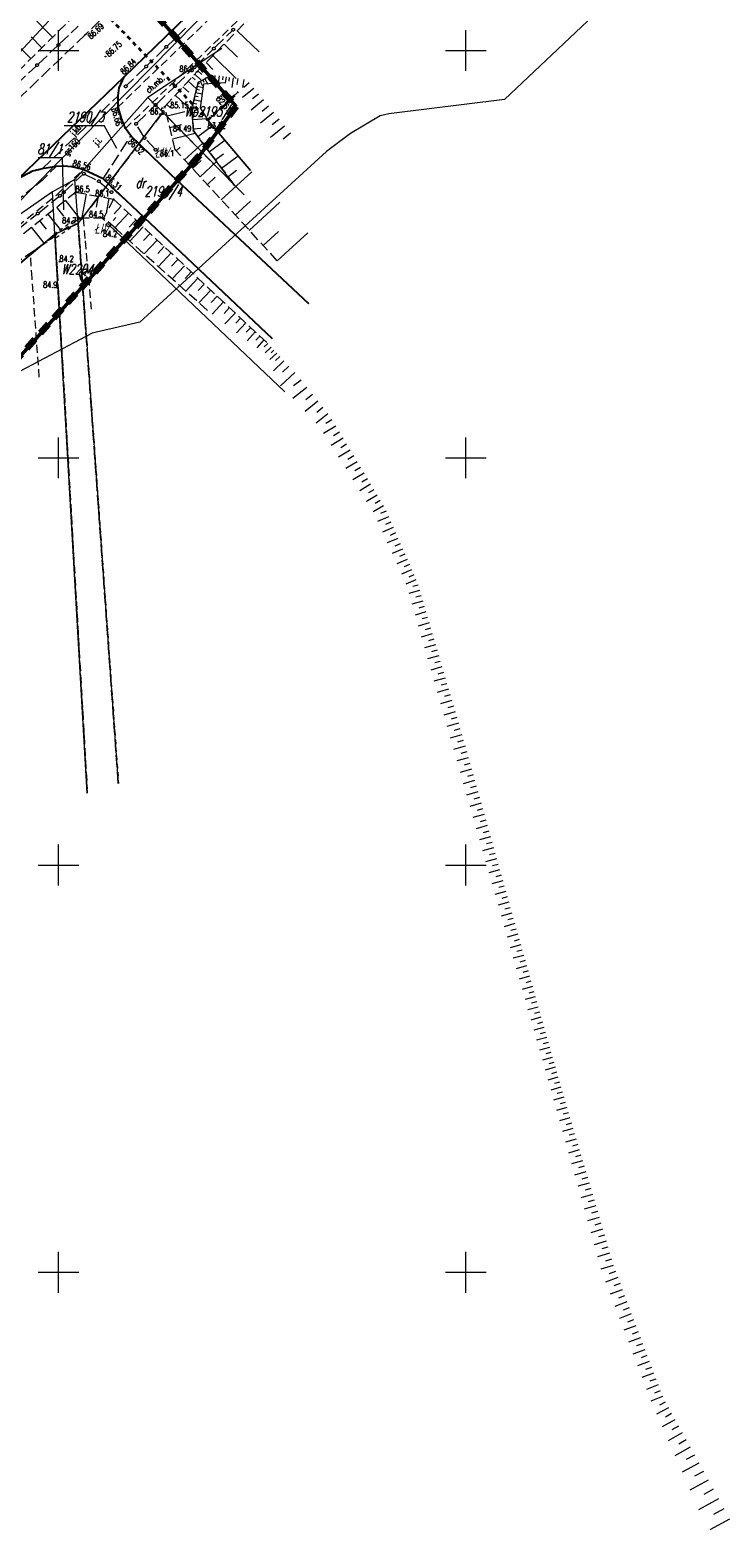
# Model space of a CAD drawing. Header units: metres. Extents: x 6593598 to 6594599, y 5883266 to 5884214.
# Tile 19 of 21: x 6594147 to 6594232, y 5883718 to 5883903. Entities that reach past the tile are written whole.
import ezdxf
from ezdxf.enums import TextEntityAlignment as Align

# ---------------------------------------------------------------- set-up
doc = ezdxf.new("R2010")
doc.units = ezdxf.units.M
doc.header["$MEASUREMENT"] = 0
for name, pattern in [('1', [0]), ('1_1', [0]), ('1_OTKC', [1.5, 1, -0.5]), ('1_OTKJ', [2, 1.5, -0.5]), ('1_OTKK', [0]), ('1_OTKZ_B', [1, 0.5, -0.5]), ('1_OTRK', [1.75, 1.25, -0.5]), ('1_OTRKG', [1.75, 1.25, -0.5]), ('1_OTRU', [0]), ('1_OTRUG', [0]), ('1_OTWM', [1, 0.5, -0.5]), ('1_OTWP', [0]), ('1_OTZI', [1.5, 1, -0.5]), ('1_OTZK', [1.5, 1, -0.5]), ('1_OTZT', [1.5, 1, -0.5]), ('3_SUEP_A', [0]), ('3_SUGP', [0]), ('3_SUKP', [0]), ('4', [2.5, 1.5, -1]), ('GDE', [0]), ('GUK', [2, 1.5, -0.5])]:
    doc.linetypes.add(name, pattern=pattern)
doc.layers.get('0').update_dxf_attribs({"color": 250, "linetype": 'CONTINUOUS', "lineweight": 100})
for name, color, linetype, lineweight in [('BLOKADA_L_0', 7, '4', 100), ('Dzialki', 7, 'GDE', 18), ('Kontury', 3, 'GUK', 18), ('Numery_dzialek', 7, 'CONTINUOUS', 13), ('Numery_konturow', 3, 'CONTINUOUS', 13), ('OTK_E_T_0', 7, 'CONTINUOUS', 0), ('OTK_E_T_1', 7, 'CONTINUOUS', 0), ('OTK_L_0', 7, '1_OTKJ', 18), ('OTK_L_1', 7, '1_OTKK', 25), ('OTK_L_11', 7, 'CONTINUOUS', 18), ('OTK_L_2', 7, '1_OTKC', 18), ('OTK_L_8', 7, 'CONTINUOUS', 35), ('OTR_L_0', 7, '1_OTRU', 18), ('OTR_L_1', 7, '1_OTRK', 18), ('OTR_T_0', 7, 'CONTINUOUS', 18), ('OTR_T_1', 7, 'CONTINUOUS', 18), ('OTW_L_3', 7, 'CONTINUOUS', 18), ('OTZ_L_1', 7, '1_OTZK', 18), ('OTZ_L_3', 7, '1_OTZT', 18), ('Podzial_sekcyjny_krzyze', 7, '1', 0), ('SUE_T_3', 7, 'CONTINUOUS', 18), ('SUEP_L_0', 1, '3_SUEP_A', 18), ('Zakres_eksportu', 7, 'CONTINUOUS', 50)]:
    doc.layers.add(name, color=color, linetype=linetype, lineweight=lineweight)
for name, color, linetype, lineweight, true_color in [('OTW_L_0', 7, '1_OTWP', 18, 0x59d9ff), ('OTZ_T_0', 7, 'CONTINUOUS', 18, 0x008000), ('SUGP_E_T_0', 7, 'CONTINUOUS', 0, 0xbfbf00), ('SUGP_L_0', 7, '3_SUGP', 18, 0xbfbf00), ('SUKP_L_0', 7, '3_SUKP', 18, 0x803300)]:
    doc.layers.add(name, color=color, linetype=linetype, lineweight=lineweight, true_color=true_color)
doc.styles.get("Standard").update_dxf_attribs({"font": 'Simplex.SHX', "width": 0.75})

# ---------------------------------------------------------------- blocks, each defined once
blk = doc.blocks.new('2_OTRN')
at = {"linetype": 'Continuous'}
blk.add_circle((0, 0), 0.045, dxfattribs=at)
blk = doc.blocks.new('2_OTRS')
at = {"linetype": 'Continuous'}
blk.add_circle((0, 0), 0.045, dxfattribs=at)
blk = doc.blocks.new('2_OTZL')
at = {"linetype": 'Continuous'}
blk.add_circle((0, 0), 0.045, dxfattribs=at)
for centre, start, end in [((-0.36, 0.12), 102.1445, 221.86), ((0, 0.38), 30.1401, 149.8599), ((0.36, 0.12), 318.14, 77.8555), ((-0.22, -0.3), 174.1482, 293.8542), ((0.22, -0.3), 246.1458, 5.8518)]:
    blk.add_arc(centre, 0.375, start, end, dxfattribs=at)
blk = doc.blocks.new('4_SUEO_W')
at = {"linetype": 'Continuous'}
for p, q in [((-0.53035, 0.53035), (-0.8839, 0.8839)), ((0.53035, 0.53035), (0.8839, 0.8839)), ((-0.53035, -0.53035), (-0.8839, -0.8839)), ((0.53035, -0.53035), (0.8839, -0.8839))]:
    blk.add_line(p, q, dxfattribs=at)
blk.add_circle((0, 0), 0.025, dxfattribs=at)
blk = doc.blocks.new('4_SUPP')
at = {"linetype": 'Continuous'}
blk.add_circle((0, 0), 0.25, dxfattribs=at)

msp = doc.modelspace()

# ---------------------------------------------------------------- linework, layer by layer
at = {"layer": 'BLOKADA_L_0', "linetype": '4'}
for p, q in [((6594138.99, 5883930.63), (6594171.81, 5883893.13)), ((6594171.81, 5883893.13), (6594167.12, 5883886.88)), ((6594167.12, 5883886.88), (6594073.37, 5883782.19))]:
    msp.add_line(p, q, dxfattribs=at)
at = {"layer": 'Dzialki'}
for p, q in [((6594127.02, 5883880.24), (6594150.95, 5883905.93)), ((6594170.06, 5883900.23), (6594160.98, 5883894.23)), ((6594160.98, 5883894.23), (6594152.01, 5883884.17)), ((6594162.81, 5883892.4), (6594160.98, 5883894.23)), ((6594152.4, 5883878.74), (6594162.81, 5883892.4)), ((6594172.78, 5883882.27), (6594162.81, 5883892.4)), ((6594152.01, 5883884.17), (6594149.25, 5883882.63)), ((6594152.4, 5883878.74), (6594152.01, 5883884.17)), ((6594149.25, 5883882.63), (6594129.11, 5883868.57)), ((6594149.55, 5883877.44), (6594149.25, 5883882.63)), ((6594149.55, 5883877.44), (6594152.4, 5883878.74)), ((6594152.4, 5883878.74), (6594157.34, 5883810.01)), ((6594130.75, 5883861.65), (6594149.55, 5883877.44)), ((6594153.51, 5883808.83), (6594149.55, 5883877.44))]:
    msp.add_line(p, q, dxfattribs=at)
at = {"layer": 'Kontury'}
for p, q in [((6594170.06, 5883900.23), (6594160.98, 5883894.23)), ((6594160.98, 5883894.23), (6594162.81, 5883892.4)), ((6594162.81, 5883892.4), (6594159.83, 5883888.49)), ((6594172.78, 5883882.27), (6594162.81, 5883892.4)), ((6594159.83, 5883888.49), (6594156.07, 5883883.56)), ((6594159.83, 5883888.49), (6594163.85, 5883884.72)), ((6594156.07, 5883883.56), (6594152.4, 5883878.74)), ((6594159, 5883880.9), (6594156.07, 5883883.56)), ((6594163.85, 5883884.72), (6594173.05, 5883876.09)), ((6594173.42, 5883867.3), (6594159, 5883880.9)), ((6594152.4, 5883878.74), (6594149.55, 5883877.44)), ((6594157.34, 5883810.01), (6594152.4, 5883878.74)), ((6594149.55, 5883877.44), (6594130.75, 5883861.65)), ((6594149.55, 5883877.44), (6594153.51, 5883808.83))]:
    msp.add_line(p, q, dxfattribs=at)
at = {"layer": 'Numery_dzialek', "linetype": 'Continuous'}
for p, q in [((6594150.71, 5883890.79), (6594155.6, 5883890.79)), ((6594157.17, 5883887.96), (6594155.6, 5883890.79)), ((6594147.49, 5883886.86), (6594150.48, 5883886.86)), ((6594150.65, 5883880.44), (6594150.48, 5883886.86))]:
    msp.add_line(p, q, dxfattribs=at)
at = {"layer": 'OTK_L_0', "linetype": '1_OTKJ'}
for p, q in [((6594178.17, 5883925.91), (6594153.32, 5883901.96)), ((6594158.05, 5883896.77), (6594182.72, 5883920.61)), ((6594153.32, 5883901.96), (6594132.83, 5883882.3)), ((6594145.07, 5883884.24), (6594158.05, 5883896.77)), ((6594157.46, 5883895.41), (6594158.05, 5883896.77)), ((6594148, 5883885.45), (6594157.32, 5883894.44)), ((6594157.32, 5883894.44), (6594157.46, 5883895.41)), ((6594157.33, 5883893.07), (6594157.32, 5883894.44)), ((6594157.72, 5883891.66), (6594157.33, 5883893.07)), ((6594158.21, 5883890.42), (6594157.72, 5883891.66)), ((6594155.49, 5883884.25), (6594158.89, 5883889.51)), ((6594158.89, 5883889.51), (6594158.21, 5883890.42)), ((6594163.85, 5883884.72), (6594158.89, 5883889.51)), ((6594145.07, 5883884.24), (6594146.8, 5883885.16)), ((6594146.8, 5883885.16), (6594148, 5883885.45)), ((6594148, 5883885.45), (6594149.7, 5883885.75)), ((6594149.7, 5883885.75), (6594150.64, 5883885.8)), ((6594150.64, 5883885.8), (6594151.63, 5883885.72)), ((6594151.63, 5883885.72), (6594153.04, 5883885.39)), ((6594153.04, 5883885.39), (6594155.49, 5883884.25)), ((6594155.49, 5883884.25), (6594159, 5883880.9)), ((6594180.73, 5883868.88), (6594163.85, 5883884.72)), ((6594159, 5883880.9), (6594176.22, 5883864.65))]:
    msp.add_line(p, q, dxfattribs=at)
at = {"layer": 'OTK_L_1', "linetype": '1_OTKK'}
for p, q in [((6594158.05, 5883896.77), (6594182.72, 5883920.61)), ((6594145.07, 5883884.24), (6594158.05, 5883896.77)), ((6594157.46, 5883895.41), (6594158.05, 5883896.77)), ((6594157.32, 5883894.44), (6594157.46, 5883895.41)), ((6594157.33, 5883893.07), (6594157.32, 5883894.44)), ((6594157.72, 5883891.66), (6594157.33, 5883893.07)), ((6594158.21, 5883890.42), (6594157.72, 5883891.66)), ((6594158.89, 5883889.51), (6594158.21, 5883890.42)), ((6594163.85, 5883884.72), (6594158.89, 5883889.51)), ((6594146.8, 5883885.16), (6594145.07, 5883884.24)), ((6594148, 5883885.45), (6594146.8, 5883885.16)), ((6594149.7, 5883885.75), (6594148, 5883885.45)), ((6594150.64, 5883885.8), (6594149.7, 5883885.75)), ((6594151.63, 5883885.72), (6594150.64, 5883885.8)), ((6594153.04, 5883885.39), (6594151.63, 5883885.72)), ((6594155.49, 5883884.25), (6594153.04, 5883885.39)), ((6594155.49, 5883884.25), (6594159, 5883880.9)), ((6594180.73, 5883868.88), (6594163.85, 5883884.72)), ((6594159, 5883880.9), (6594176.22, 5883864.65))]:
    msp.add_line(p, q, dxfattribs=at)
at = {"layer": 'OTK_L_11', "linetype": '1_OTKJ'}
for p, q in [((6594150.12, 5883900.79), (6594152.41, 5883902.96)), ((6594165.58, 5883902.71), (6594163.35, 5883900.54)), ((6594169.18, 5883900.34), (6594171.34, 5883902.43)), ((6594147.5, 5883898.32), (6594149.87, 5883900.55)), ((6594163.11, 5883900.31), (6594160.88, 5883898.14)), ((6594166.8, 5883898.03), (6594168.95, 5883900.12)), ((6594144.88, 5883895.84), (6594147.24, 5883898.08)), ((6594160.64, 5883897.91), (6594158.38, 5883895.72)), ((6594164.41, 5883895.72), (6594166.57, 5883897.81)), ((6594162.03, 5883893.41), (6594164.18, 5883895.5)), ((6594159.64, 5883891.1), (6594161.8, 5883893.18)), ((6594160.5, 5883889.33), (6594159.57, 5883890.89)), ((6594161.85, 5883887.87), (6594160.62, 5883889.18)), ((6594150.67, 5883882.61), (6594152.98, 5883884.75)), ((6594153.2, 5883884.82), (6594154.86, 5883883.99)), ((6594155.03, 5883883.88), (6594156.41, 5883882.68)), ((6594147.58, 5883880.08), (6594150.04, 5883882.05)), ((6594150.3, 5883882.28), (6594150.63, 5883882.58)), ((6594145, 5883878.03), (6594147.33, 5883879.88))]:
    msp.add_line(p, q, dxfattribs=at)
for centre in [(6594171.45, 5883902.54), (6594149.99, 5883900.67), (6594163.23, 5883900.43), (6594169.07, 5883900.23), (6594147.37, 5883898.2), (6594160.76, 5883898.03), (6594166.68, 5883897.92), (6594158.25, 5883895.59), (6594164.3, 5883895.61), (6594161.91, 5883893.3), (6594159.52, 5883890.98), (6594159.52, 5883890.98), (6594160.55, 5883889.25), (6594160.55, 5883889.25), (6594161.92, 5883887.8), (6594153.11, 5883884.87), (6594153.11, 5883884.87), (6594154.96, 5883883.94), (6594154.96, 5883883.94), (6594150.18, 5883882.16), (6594150.18, 5883882.16), (6594150.65, 5883882.59), (6594156.49, 5883882.61), (6594147.45, 5883879.98)]:
    msp.add_circle(centre, 0.17, dxfattribs=at)
at = {"layer": 'OTK_L_2', "linetype": '1_OTKC'}
for p, q in [((6594171.97, 5883907.19), (6594157.33, 5883893.07)), ((6594158.21, 5883890.42), (6594173.76, 5883905.35)), ((6594157.33, 5883893.07), (6594157.72, 5883891.66)), ((6594157.72, 5883891.66), (6594158.21, 5883890.42)), ((6594149.7, 5883885.75), (6594148, 5883884.03)), ((6594150.64, 5883885.8), (6594149.7, 5883885.75)), ((6594149.74, 5883882.22), (6594153.04, 5883885.39)), ((6594151.63, 5883885.72), (6594150.64, 5883885.8)), ((6594153.04, 5883885.39), (6594151.63, 5883885.72)), ((6594148, 5883884.03), (6594139.64, 5883877.33)), ((6594141.46, 5883875.63), (6594149.74, 5883882.22))]:
    msp.add_line(p, q, dxfattribs=at)
at = {"layer": 'OTK_L_8', "linetype": '1_OTKZ_B'}
for p, q in [((6594150.8, 5883909.66), (6594168.34, 5883891.45)), ((6594168.34, 5883891.45), (6594172.07, 5883894.93))]:
    msp.add_line(p, q, dxfattribs=at)
at = {"layer": 'OTR_L_0', "linetype": '1_OTRUG'}
for p, q in [((6594167.13, 5883896.08), (6594168.8, 5883896.98)), ((6594166.36, 5883892.88), (6594167.13, 5883896.08)), ((6594166.58, 5883890.12), (6594166.36, 5883892.88)), ((6594171.6, 5883883.43), (6594166.58, 5883890.12))]:
    msp.add_line(p, q, dxfattribs=at)
at = {"layer": 'OTR_L_0', "linetype": '1_1'}
for p, q in [((6594167.37, 5883896.21), (6594167.67, 5883895.66)), ((6594167.7, 5883896.39), (6594167.84, 5883896.12)), ((6594167.97, 5883896.53), (6594168.32, 5883895.87)), ((6594168.3, 5883896.71), (6594168.52, 5883896.3)), ((6594168.7, 5883896.93), (6594168.86, 5883896.63)), ((6594169.2, 5883896.92), (6594169.13, 5883896.42)), ((6594169.71, 5883896.86), (6594169.58, 5883895.95)), ((6594170.16, 5883896.79), (6594170.11, 5883896.39)), ((6594170.57, 5883896.74), (6594170.47, 5883895.98)), ((6594170.95, 5883896.69), (6594170.89, 5883896.22)), ((6594171.42, 5883896.62), (6594171.26, 5883895.46)), ((6594172, 5883896.54), (6594171.91, 5883895.82)), ((6594172.73, 5883896.44), (6594172.59, 5883895.44)), ((6594166.73, 5883894.43), (6594167.15, 5883894.33)), ((6594166.83, 5883894.84), (6594167.63, 5883894.65)), ((6594166.93, 5883895.24), (6594167.31, 5883895.15)), ((6594167.02, 5883895.63), (6594167.75, 5883895.45)), ((6594167.11, 5883895.99), (6594167.31, 5883895.94)), ((6594173.98, 5883895.34), (6594172.58, 5883894.2)), ((6594173.42, 5883896.02), (6594172.74, 5883895.46)), ((6594174.55, 5883894.64), (6594173.83, 5883894.05)), ((6594166.39, 5883893.01), (6594167.19, 5883892.81)), ((6594166.52, 5883893.54), (6594166.97, 5883893.43)), ((6594166.63, 5883893.99), (6594167.5, 5883893.78)), ((6594175.15, 5883893.92), (6594173.64, 5883892.68)), ((6594175.76, 5883893.16), (6594174.98, 5883892.52)), ((6594166.4, 5883892.38), (6594167.03, 5883892.43)), ((6594166.47, 5883891.51), (6594168.21, 5883891.65)), ((6594167.1, 5883889.43), (6594168.9, 5883890.79)), ((6594176.4, 5883892.38), (6594174.78, 5883891.05)), ((6594177.76, 5883890.72), (6594176.01, 5883889.29)), ((6594177.07, 5883891.57), (6594176.22, 5883890.87)), ((6594166.56, 5883890.39), (6594167.48, 5883890.46)), ((6594167.79, 5883888.5), (6594168.72, 5883889.2)), ((6594168.51, 5883887.55), (6594170.43, 5883888.98)), ((6594178.48, 5883889.84), (6594177.57, 5883889.1)), ((6594169.25, 5883886.56), (6594170.24, 5883887.3)), ((6594170.01, 5883885.55), (6594172.04, 5883887.07)), ((6594170.8, 5883884.5), (6594171.84, 5883885.28))]:
    msp.add_line(p, q, dxfattribs=at)
at = {"layer": 'OTR_L_0', "linetype": '1_OTRU'}
for p, q in [((6594167.81, 5883895.84), (6594167.37, 5883892.93)), ((6594170.43, 5883896), (6594167.81, 5883895.84)), ((6594167.37, 5883892.93), (6594168.34, 5883891.45)), ((6594168.34, 5883891.45), (6594173.58, 5883885.25))]:
    msp.add_line(p, q, dxfattribs=at)
at = {"layer": 'OTR_L_0', "linetype": '1_1'}
msp.add_point((6594171.6, 5883883.43), dxfattribs=at)
at = {"layer": 'OTR_L_1', "linetype": '1_OTRKG'}
for p, q in [((6594131.33, 5883883.84), (6594151.83, 5883904.16)), ((6594166.99, 5883897.36), (6594174.13, 5883904.65)), ((6594163.05, 5883893.12), (6594166.99, 5883897.36)), ((6594164.34, 5883887.81), (6594163.05, 5883893.12)), ((6594176.85, 5883874.17), (6594164.34, 5883887.81)), ((6594141.6, 5883874.27), (6594152.08, 5883882.6)), ((6594152.08, 5883882.6), (6594156.76, 5883881.74)), ((6594156.76, 5883881.74), (6594175.64, 5883864.06))]:
    msp.add_line(p, q, dxfattribs=at)
at = {"layer": 'OTR_L_1', "linetype": '1_1'}
for p, q in [((6594149.28, 5883901.63), (6594146.65, 5883904.29)), ((6594171.95, 5883902.42), (6594174.62, 5883899.81)), ((6594146.61, 5883898.99), (6594143.94, 5883901.69)), ((6594147.95, 5883900.32), (6594146.63, 5883901.66)), ((6594170.34, 5883900.78), (6594171.98, 5883899.16)), ((6594168.11, 5883898.51), (6594168.96, 5883897.67)), ((6594168.94, 5883899.36), (6594171.79, 5883896.57)), ((6594165.93, 5883896.22), (6594166.94, 5883895.28)), ((6594166.4, 5883896.72), (6594166.76, 5883896.39)), ((6594166.74, 5883897.09), (6594167.57, 5883896.31)), ((6594167.12, 5883897.5), (6594167.59, 5883897.04)), ((6594167.58, 5883897.97), (6594168.66, 5883896.91)), ((6594164.32, 5883894.49), (6594166.38, 5883892.57)), ((6594165.28, 5883895.52), (6594165.98, 5883894.87)), ((6594163.28, 5883893.37), (6594163.74, 5883892.94)), ((6594163.33, 5883891.96), (6594165.49, 5883892.48)), ((6594163.67, 5883890.55), (6594165.08, 5883890.89)), ((6594164.01, 5883889.16), (6594166.79, 5883889.84)), ((6594164.45, 5883887.69), (6594164.93, 5883888.12)), ((6594165.48, 5883886.57), (6594167.71, 5883888.62)), ((6594166.45, 5883885.51), (6594167.51, 5883886.48)), ((6594167.38, 5883884.5), (6594169.41, 5883886.35)), ((6594168.27, 5883883.53), (6594169.23, 5883884.42)), ((6594169.98, 5883881.66), (6594173.73, 5883885.09)), ((6594150.82, 5883881.6), (6594152.59, 5883879.37)), ((6594151.94, 5883882.49), (6594152.19, 5883882.17)), ((6594153.38, 5883882.36), (6594152.85, 5883879.51)), ((6594154.85, 5883882.09), (6594154.61, 5883880.75)), ((6594156.19, 5883881.84), (6594155.86, 5883880.04)), ((6594171.7, 5883879.79), (6594173.57, 5883881.5)), ((6594148.68, 5883879.9), (6594150.36, 5883877.79)), ((6594149.74, 5883880.74), (6594150.6, 5883879.65)), ((6594157.69, 5883880.87), (6594156.83, 5883879.95)), ((6594158.61, 5883880.01), (6594156.93, 5883878.22)), ((6594173.42, 5883877.91), (6594177.16, 5883881.35)), ((6594146.66, 5883878.29), (6594148.24, 5883876.3)), ((6594147.66, 5883879.08), (6594148.47, 5883878.06)), ((6594159.5, 5883879.17), (6594158.67, 5883878.29)), ((6594160.38, 5883878.35), (6594158.75, 5883876.6)), ((6594161.26, 5883877.53), (6594160.45, 5883876.66)), ((6594162.12, 5883876.72), (6594160.52, 5883875.01)), ((6594175.13, 5883876.04), (6594177, 5883877.76)), ((6594176.85, 5883874.17), (6594180.59, 5883877.6)), ((6594162.98, 5883875.92), (6594162.19, 5883875.07)), ((6594163.82, 5883875.13), (6594162.26, 5883873.46)), ((6594164.66, 5883874.35), (6594163.88, 5883873.52)), ((6594165.48, 5883873.57), (6594163.95, 5883871.94)), ((6594166.3, 5883872.81), (6594165.54, 5883872)), ((6594167.1, 5883872.05), (6594165.61, 5883870.46)), ((6594167.9, 5883871.31), (6594167.16, 5883870.52)), ((6594168.69, 5883870.57), (6594167.23, 5883869.01)), ((6594169.47, 5883869.84), (6594168.75, 5883869.07)), ((6594170.24, 5883869.12), (6594168.85, 5883867.63)), ((6594170.98, 5883868.42), (6594170.32, 5883867.72)), ((6594171.69, 5883867.76), (6594170.43, 5883866.43)), ((6594172.35, 5883867.14), (6594171.76, 5883866.5)), ((6594172.99, 5883866.54), (6594171.86, 5883865.34)), ((6594173.59, 5883865.98), (6594173.05, 5883865.41)), ((6594174.16, 5883865.44), (6594173.14, 5883864.36)), ((6594174.71, 5883864.93), (6594174.22, 5883864.42)), ((6594175.22, 5883864.45), (6594174.33, 5883863.5)), ((6594175.69, 5883864), (6594175.26, 5883863.6)), ((6594176.1, 5883863.57), (6594175.35, 5883862.87)), ((6594176.45, 5883863.19), (6594176.1, 5883862.86)), ((6594176.78, 5883862.84), (6594175.92, 5883862.04)), ((6594177.67, 5883861.88), (6594176.38, 5883860.68)), ((6594177.18, 5883862.41), (6594176.65, 5883861.92)), ((6594178.27, 5883861.24), (6594177.48, 5883860.5)), ((6594179.01, 5883860.44), (6594177.26, 5883858.82)), ((6594179.77, 5883859.53), (6594178.86, 5883858.81)), ((6594180.49, 5883858.62), (6594178.76, 5883857.25)), ((6594181.18, 5883857.76), (6594180.35, 5883857.1)), ((6594181.83, 5883856.94), (6594180.26, 5883855.68)), ((6594182.46, 5883856.15), (6594181.71, 5883855.55)), ((6594183.06, 5883855.4), (6594181.62, 5883854.26)), ((6594184.03, 5883853.89), (6594182.52, 5883852.98)), ((6594183.57, 5883854.65), (6594182.81, 5883854.19)), ((6594184.93, 5883852.39), (6594183.46, 5883851.51)), ((6594184.48, 5883853.13), (6594183.74, 5883852.69)), ((6594185.8, 5883850.93), (6594184.37, 5883850.07)), ((6594185.37, 5883851.65), (6594184.64, 5883851.22)), ((6594186.23, 5883850.21), (6594185.52, 5883849.78)), ((6594186.66, 5883849.5), (6594185.26, 5883848.66)), ((6594187.08, 5883848.8), (6594186.39, 5883848.38)), ((6594187.5, 5883848.1), (6594186.13, 5883847.28)), ((6594188.31, 5883846.74), (6594186.97, 5883845.94)), ((6594187.91, 5883847.42), (6594187.23, 5883847.01)), ((6594189.11, 5883845.41), (6594187.8, 5883844.63)), ((6594188.71, 5883846.07), (6594188.05, 5883845.68)), ((6594189.5, 5883844.76), (6594188.86, 5883844.37)), ((6594189.89, 5883844.11), (6594188.61, 5883843.35)), ((6594190.21, 5883843.44), (6594189.53, 5883843.15)), ((6594190.51, 5883842.76), (6594189.16, 5883842.18)), ((6594191.09, 5883841.42), (6594189.76, 5883840.84)), ((6594190.8, 5883842.09), (6594190.13, 5883841.8)), ((6594191.67, 5883840.1), (6594190.36, 5883839.53)), ((6594191.38, 5883840.76), (6594190.72, 5883840.47)), ((6594191.95, 5883839.44), (6594191.3, 5883839.16)), ((6594192.23, 5883838.79), (6594190.94, 5883838.23)), ((6594192.79, 5883837.51), (6594191.52, 5883836.96)), ((6594192.51, 5883838.15), (6594191.87, 5883837.87)), ((6594193.34, 5883836.24), (6594192.09, 5883835.7)), ((6594193.07, 5883836.87), (6594192.44, 5883836.6)), ((6594193.61, 5883835.62), (6594192.99, 5883835.35)), ((6594193.88, 5883835), (6594192.65, 5883834.46)), ((6594194.33, 5883833.71), (6594193.01, 5883833.33)), ((6594194.13, 5883834.37), (6594193.48, 5883834.18)), ((6594194.71, 5883832.39), (6594193.38, 5883832.01)), ((6594194.52, 5883833.05), (6594193.86, 5883832.86)), ((6594195.1, 5883831.06), (6594193.76, 5883830.68)), ((6594194.9, 5883831.73), (6594194.24, 5883831.53)), ((6594195.29, 5883830.4), (6594194.62, 5883830.2)), ((6594195.49, 5883829.73), (6594194.15, 5883829.34)), ((6594195.88, 5883828.39), (6594194.53, 5883827.99)), ((6594195.68, 5883829.06), (6594195.01, 5883828.86)), ((6594196.27, 5883827.04), (6594194.92, 5883826.64)), ((6594196.07, 5883827.71), (6594195.4, 5883827.52)), ((6594196.47, 5883826.36), (6594195.79, 5883826.16)), ((6594196.67, 5883825.68), (6594195.31, 5883825.29)), ((6594196.86, 5883825), (6594196.18, 5883824.8)), ((6594197.06, 5883824.32), (6594195.7, 5883823.92)), ((6594197.46, 5883822.95), (6594196.09, 5883822.55)), ((6594197.26, 5883823.64), (6594196.58, 5883823.44)), ((6594197.86, 5883821.57), (6594196.48, 5883821.17)), ((6594197.66, 5883822.26), (6594196.97, 5883822.06)), ((6594198.07, 5883820.88), (6594197.37, 5883820.68)), ((6594198.27, 5883820.19), (6594196.88, 5883819.79)), ((6594198.47, 5883819.5), (6594197.77, 5883819.29)), ((6594198.67, 5883818.8), (6594197.28, 5883818.39)), ((6594199.08, 5883817.4), (6594197.68, 5883816.99)), ((6594198.88, 5883818.1), (6594198.18, 5883817.9)), ((6594199.49, 5883816), (6594198.08, 5883815.59)), ((6594199.28, 5883816.7), (6594198.58, 5883816.5)), ((6594199.69, 5883815.29), (6594198.99, 5883815.09)), ((6594199.9, 5883814.59), (6594198.48, 5883814.19)), ((6594200.1, 5883813.88), (6594199.39, 5883813.68)), ((6594200.29, 5883813.17), (6594198.88, 5883812.77)), ((6594200.69, 5883811.76), (6594199.29, 5883811.37)), ((6594200.49, 5883812.46), (6594199.79, 5883812.27)), ((6594201.08, 5883810.36), (6594199.69, 5883809.97)), ((6594200.89, 5883811.06), (6594200.19, 5883810.86)), ((6594201.28, 5883809.66), (6594200.58, 5883809.47)), ((6594201.47, 5883808.97), (6594200.08, 5883808.58)), ((6594201.67, 5883808.27), (6594200.97, 5883808.08)), ((6594201.86, 5883807.58), (6594200.48, 5883807.19)), ((6594202.25, 5883806.2), (6594200.87, 5883805.82)), ((6594202.05, 5883806.89), (6594201.37, 5883806.7)), ((6594202.63, 5883804.83), (6594201.27, 5883804.44)), ((6594202.44, 5883805.51), (6594201.76, 5883805.32)), ((6594202.82, 5883804.14), (6594202.14, 5883803.95)), ((6594203.02, 5883803.46), (6594201.66, 5883803.08)), ((6594203.21, 5883802.78), (6594202.53, 5883802.59)), ((6594203.4, 5883802.11), (6594202.04, 5883801.73)), ((6594203.77, 5883800.75), (6594202.43, 5883800.38)), ((6594203.59, 5883801.43), (6594202.91, 5883801.24)), ((6594204.15, 5883799.41), (6594202.81, 5883799.04)), ((6594203.96, 5883800.08), (6594203.29, 5883799.89)), ((6594204.34, 5883798.74), (6594203.67, 5883798.55)), ((6594204.53, 5883798.07), (6594203.19, 5883797.7)), ((6594204.71, 5883797.41), (6594204.05, 5883797.22)), ((6594204.9, 5883796.74), (6594203.57, 5883796.37)), ((6594205.27, 5883795.42), (6594203.95, 5883795.05)), ((6594205.08, 5883796.08), (6594204.42, 5883795.9)), ((6594205.64, 5883794.1), (6594204.33, 5883793.74)), ((6594205.45, 5883794.76), (6594204.8, 5883794.58)), ((6594205.82, 5883793.45), (6594205.17, 5883793.27)), ((6594206.01, 5883792.8), (6594204.7, 5883792.43)), ((6594206.37, 5883791.49), (6594205.07, 5883791.13)), ((6594206.19, 5883792.14), (6594205.54, 5883791.96)), ((6594206.73, 5883790.2), (6594205.44, 5883789.84)), ((6594206.55, 5883790.84), (6594205.91, 5883790.66)), ((6594206.91, 5883789.55), (6594206.27, 5883789.37)), ((6594207.1, 5883788.91), (6594205.81, 5883788.55)), ((6594207.45, 5883787.63), (6594206.18, 5883787.27)), ((6594207.28, 5883788.27), (6594206.63, 5883788.09)), ((6594207.81, 5883786.35), (6594206.54, 5883785.99)), ((6594207.63, 5883786.99), (6594207, 5883786.81)), ((6594207.99, 5883785.72), (6594207.36, 5883785.54)), ((6594208.17, 5883785.08), (6594206.9, 5883784.73)), ((6594208.35, 5883784.45), (6594207.71, 5883784.27)), ((6594208.52, 5883783.82), (6594207.26, 5883783.47)), ((6594208.87, 5883782.56), (6594207.62, 5883782.21)), ((6594208.7, 5883783.19), (6594208.07, 5883783.02)), ((6594209.22, 5883781.31), (6594207.98, 5883780.97)), ((6594209.05, 5883781.94), (6594208.43, 5883781.76)), ((6594209.4, 5883780.69), (6594208.78, 5883780.52)), ((6594209.57, 5883780.07), (6594208.33, 5883779.73)), ((6594209.92, 5883778.84), (6594208.69, 5883778.49)), ((6594209.75, 5883779.45), (6594209.13, 5883779.28)), ((6594210.26, 5883777.61), (6594209.04, 5883777.26)), ((6594210.09, 5883778.22), (6594209.48, 5883778.05)), ((6594210.44, 5883776.99), (6594209.82, 5883776.82)), ((6594210.61, 5883776.38), (6594209.39, 5883776.04)), ((6594210.95, 5883775.17), (6594209.74, 5883774.83)), ((6594210.78, 5883775.77), (6594210.17, 5883775.6)), ((6594211.3, 5883773.95), (6594210.08, 5883773.6)), ((6594211.12, 5883774.56), (6594210.52, 5883774.38)), ((6594211.48, 5883773.34), (6594210.87, 5883773.16)), ((6594211.66, 5883772.73), (6594210.43, 5883772.36)), ((6594212.03, 5883771.49), (6594210.77, 5883771.12)), ((6594211.85, 5883772.11), (6594211.22, 5883771.93)), ((6594212.4, 5883770.23), (6594211.13, 5883769.86)), ((6594212.21, 5883770.86), (6594211.58, 5883770.67)), ((6594212.58, 5883769.59), (6594211.95, 5883769.41)), ((6594212.77, 5883768.95), (6594211.49, 5883768.58)), ((6594213.15, 5883767.66), (6594211.85, 5883767.28)), ((6594212.96, 5883768.31), (6594212.31, 5883768.12)), ((6594213.53, 5883766.36), (6594212.22, 5883765.97)), ((6594213.34, 5883767.01), (6594212.69, 5883766.82)), ((6594213.73, 5883765.7), (6594213.07, 5883765.5)), ((6594213.92, 5883765.04), (6594212.59, 5883764.64)), ((6594214.32, 5883763.7), (6594212.96, 5883763.3)), ((6594214.12, 5883764.37), (6594213.45, 5883764.17)), ((6594214.72, 5883762.34), (6594213.35, 5883761.94)), ((6594214.52, 5883763.02), (6594213.84, 5883762.82)), ((6594215.12, 5883760.96), (6594213.73, 5883760.56)), ((6594214.92, 5883761.65), (6594214.23, 5883761.45)), ((6594215.32, 5883760.27), (6594214.63, 5883760.07)), ((6594215.53, 5883759.57), (6594214.12, 5883759.16)), ((6594215.94, 5883758.16), (6594214.52, 5883757.75)), ((6594215.74, 5883758.87), (6594215.03, 5883758.66)), ((6594216.36, 5883756.74), (6594214.92, 5883756.31)), ((6594216.15, 5883757.45), (6594215.44, 5883757.24)), ((6594216.79, 5883755.29), (6594215.33, 5883754.86)), ((6594216.57, 5883756.02), (6594215.85, 5883755.8)), ((6594217, 5883754.56), (6594216.27, 5883754.35)), ((6594217.22, 5883753.83), (6594215.74, 5883753.39)), ((6594217.43, 5883753.09), (6594216.69, 5883752.87)), ((6594217.65, 5883752.35), (6594216.16, 5883751.91)), ((6594218.09, 5883750.85), (6594216.58, 5883750.4)), ((6594217.87, 5883751.6), (6594217.12, 5883751.38)), ((6594218.64, 5883749.35), (6594217.15, 5883748.79)), ((6594218.36, 5883750.1), (6594217.61, 5883749.82)), ((6594219.2, 5883747.86), (6594217.71, 5883747.3)), ((6594218.92, 5883748.61), (6594218.18, 5883748.33)), ((6594219.48, 5883747.12), (6594218.74, 5883746.84)), ((6594219.76, 5883746.38), (6594218.28, 5883745.82)), ((6594220.04, 5883745.64), (6594219.3, 5883745.36)), ((6594220.31, 5883744.9), (6594218.84, 5883744.34)), ((6594220.87, 5883743.43), (6594219.4, 5883742.88)), ((6594220.59, 5883744.16), (6594219.85, 5883743.89)), ((6594221.42, 5883741.96), (6594219.96, 5883741.41)), ((6594221.14, 5883742.69), (6594220.41, 5883742.42)), ((6594221.96, 5883740.5), (6594220.51, 5883739.96)), ((6594221.69, 5883741.23), (6594220.96, 5883740.96)), ((6594222.23, 5883739.78), (6594221.51, 5883739.5)), ((6594222.51, 5883739.05), (6594221.06, 5883738.51)), ((6594222.78, 5883738.33), (6594222.06, 5883738.06)), ((6594223.05, 5883737.61), (6594221.61, 5883737.07)), ((6594223.59, 5883736.17), (6594222.16, 5883735.63)), ((6594223.32, 5883736.89), (6594222.6, 5883736.62)), ((6594224.13, 5883734.74), (6594222.7, 5883734.2)), ((6594223.86, 5883735.45), (6594223.14, 5883735.18)), ((6594224.86, 5883733.37), (6594223.41, 5883732.57)), ((6594224.48, 5883734.06), (6594223.78, 5883733.68)), ((6594225.25, 5883732.65), (6594224.5, 5883732.23)), ((6594225.67, 5883731.89), (6594224.09, 5883731.02)), ((6594226.11, 5883731.1), (6594225.28, 5883730.65)), ((6594226.56, 5883730.28), (6594224.84, 5883729.33)), ((6594227.03, 5883729.42), (6594226.13, 5883728.92)), ((6594227.53, 5883728.52), (6594225.65, 5883727.48)), ((6594228.05, 5883727.57), (6594227.06, 5883727.03)), ((6594228.59, 5883726.59), (6594226.53, 5883725.46)), ((6594229.15, 5883725.56), (6594228.08, 5883724.97)), ((6594229.74, 5883724.49), (6594227.5, 5883723.26)), ((6594230.36, 5883723.37), (6594229.19, 5883722.73)), ((6594231.01, 5883722.2), (6594228.56, 5883720.85)), ((6594232.38, 5883719.7), (6594229.96, 5883718.37)), ((6594231.68, 5883720.98), (6594230.4, 5883720.27))]:
    msp.add_line(p, q, dxfattribs=at)
at = {"layer": 'OTR_L_1', "linetype": '1_OTRK'}
for p, q in [((6594168.8, 5883896.98), (6594167.13, 5883896.08)), ((6594167.13, 5883896.08), (6594166.36, 5883892.88)), ((6594166.36, 5883892.88), (6594166.58, 5883890.12)), ((6594166.58, 5883890.12), (6594171.6, 5883883.43)), ((6594156.76, 5883881.74), (6594155.53, 5883879.41)), ((6594152.64, 5883879.4), (6594142.75, 5883872.42)), ((6594155.53, 5883879.41), (6594152.64, 5883879.4)), ((6594157.03, 5883878.13), (6594155.53, 5883879.41)), ((6594168.27, 5883868.08), (6594157.03, 5883878.13))]:
    msp.add_line(p, q, dxfattribs=at)
at = {"layer": 'OTR_L_1', "linetype": '1_1'}
msp.add_point((6594156.76, 5883881.74), dxfattribs=at)
at = {"layer": 'OTW_L_0', "linetype": '1_OTWP'}
for p, q in [((6594168.34, 5883891.45), (6594172.07, 5883894.93)), ((6594173.58, 5883885.25), (6594168.34, 5883891.45))]:
    msp.add_line(p, q, dxfattribs=at)
at = {"layer": 'OTW_L_3', "linetype": '1_OTWP'}
for p, q in [((6594150.14, 5883877.94), (6594150.49, 5883878.19)), ((6594150.43, 5883877.54), (6594150.78, 5883877.78)), ((6594150.85, 5883878.44), (6594151.2, 5883878.69)), ((6594151.13, 5883878.03), (6594151.48, 5883878.28)), ((6594151.55, 5883878.93), (6594151.9, 5883879.18)), ((6594151.83, 5883878.53), (6594152.19, 5883878.77)), ((6594149.44, 5883877.45), (6594149.79, 5883877.7)), ((6594149.73, 5883877.04), (6594150.08, 5883877.29))]:
    msp.add_line(p, q, dxfattribs=at)
at = {"layer": 'OTW_L_3', "linetype": '1_OTWM'}
for p, q in [((6594152.39, 5883879.22), (6594157.37, 5883810)), ((6594153.55, 5883808.81), (6594149.59, 5883877.25))]:
    msp.add_line(p, q, dxfattribs=at)
at = {"layer": 'OTZ_L_1', "linetype": '1_OTZK'}
for p, q in [((6594152.39, 5883879.22), (6594152.64, 5883879.4)), ((6594157.37, 5883810), (6594152.39, 5883879.22)), ((6594152.64, 5883879.4), (6594153.03, 5883879.4)), ((6594153.03, 5883879.4), (6594153.26, 5883876.61)), ((6594146.55, 5883875.1), (6594149.59, 5883877.25)), ((6594149.59, 5883877.25), (6594153.52, 5883809.35)), ((6594153.26, 5883876.61), (6594154.02, 5883868.22)), ((6594146.77, 5883872.03), (6594146.55, 5883875.1)), ((6594147.64, 5883859.87), (6594146.77, 5883872.03))]:
    msp.add_line(p, q, dxfattribs=at)
at = {"layer": 'OTZ_L_3', "linetype": '1_OTZI'}
for p, q in [((6594145.07, 5883884.24), (6594146.8, 5883885.16)), ((6594146.8, 5883885.16), (6594148, 5883885.45)), ((6594149.7, 5883885.75), (6594148, 5883884.03)), ((6594148, 5883885.45), (6594149.7, 5883885.75)), ((6594148, 5883884.03), (6594139.64, 5883877.33))]:
    msp.add_line(p, q, dxfattribs=at)
at = {"layer": 'Podzial_sekcyjny_krzyze'}
for p, q in [((6594150, 5883897.5), (6594150, 5883902.5)), ((6594200, 5883897.5), (6594200, 5883902.5)), ((6594147.5, 5883900), (6594152.5, 5883900)), ((6594197.5, 5883900), (6594202.5, 5883900)), ((6594150, 5883847.5), (6594150, 5883852.5)), ((6594200, 5883847.5), (6594200, 5883852.5)), ((6594147.5, 5883850), (6594152.5, 5883850)), ((6594197.5, 5883850), (6594202.5, 5883850)), ((6594150, 5883797.5), (6594150, 5883802.5)), ((6594200, 5883797.5), (6594200, 5883802.5)), ((6594147.5, 5883800), (6594152.5, 5883800)), ((6594197.5, 5883800), (6594202.5, 5883800)), ((6594150, 5883747.5), (6594150, 5883752.5)), ((6594200, 5883747.5), (6594200, 5883752.5)), ((6594147.5, 5883750), (6594152.5, 5883750)), ((6594197.5, 5883750), (6594202.5, 5883750))]:
    msp.add_line(p, q, dxfattribs=at)
at = {"layer": 'SUEP_L_0', "linetype": '3_SUEP_A'}
msp.add_line((6594177.8, 5883858.09), (6594156.16, 5883878.6), dxfattribs=at)
at = {"layer": 'SUGP_L_0', "linetype": '3_SUGP'}
for p, q in [((6594155.49, 5883891.89), (6594177.93, 5883914.69)), ((6594144.35, 5883880.58), (6594155.49, 5883891.89))]:
    msp.add_line(p, q, dxfattribs=at)
at = {"layer": 'SUKP_L_0', "linetype": '3_SUKP'}
for p, q in [((6594215.68, 5883904.29), (6594204.73, 5883893.96)), ((6594204.73, 5883893.96), (6594190.54, 5883892.21)), ((6594189.48, 5883891.97), (6594185.83, 5883889.81)), ((6594190.54, 5883892.21), (6594189.48, 5883891.97)), ((6594185.83, 5883889.81), (6594182.91, 5883887.57)), ((6594182.91, 5883887.57), (6594160, 5883866.62)), ((6594154.13, 5883865.3), (6594143.92, 5883859.89)), ((6594160, 5883866.62), (6594154.13, 5883865.3))]:
    msp.add_line(p, q, dxfattribs=at)
at = {"layer": 'Zakres_eksportu', "linetype": 'Continuous'}
for p, q in [((6594138.99, 5883930.65), (6594171.82, 5883893.13)), ((6594171.82, 5883893.13), (6594167.13, 5883886.87)), ((6594167.13, 5883886.87), (6594073.38, 5883782.18))]:
    msp.add_line(p, q, dxfattribs=at)

# ---------------------------------------------------------------- block references
at = {"layer": 'OTR_T_0'}
for p in [(6594153.32, 5883901.96), (6594155.76, 5883899.26), (6594158.05, 5883896.77), (6594157.33, 5883893.07), (6594166.36, 5883892.88), (6594169.58, 5883894.27), (6594168.34, 5883891.45), (6594158.89, 5883889.51), (6594166.58, 5883890.12), (6594151.63, 5883885.72), (6594155.49, 5883884.25)]:
    msp.add_blockref('2_OTRS', p, dxfattribs=at)
at = {"layer": 'OTR_T_1'}
for p in [(6594166.99, 5883897.36), (6594163.05, 5883893.12), (6594164.34, 5883887.81), (6594152.08, 5883882.6), (6594156.76, 5883881.74), (6594152.64, 5883879.4), (6594155.53, 5883879.41)]:
    msp.add_blockref('2_OTRN', p, dxfattribs=at)
for p, rotation in [((6594157.03, 5883878.13), 269.9999974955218), ((6594150.11, 5883874.06), 359.2010314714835), ((6594149.86, 5883870.85), 359.2010314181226)]:
    msp.add_blockref('2_OTRN', p, dxfattribs=dict(at, rotation=rotation))
at = {"layer": 'OTZ_T_0'}
for p in [(6594153.27, 5883872.38), (6594153.41, 5883872.09)]:
    msp.add_blockref('2_OTZL', p, dxfattribs=at)
at = {"layer": 'SUE_T_3'}
for name in ['4_SUEO_W', '4_SUPP']:
    msp.add_blockref(name, (6594156.16, 5883878.6), dxfattribs=at)

# ---------------------------------------------------------------- texts
at = {"layer": 'Numery_dzialek', "oblique": 15, "width": 0.7}
for s, p in [('2190/3', (6594155.6, 5883891.21)), ('81/1', (6594150.48, 5883887.28))]:
    msp.add_text(s, height=1.25, dxfattribs=at).set_placement(p, align=Align.RIGHT)
for s, p in [('2193/1', (6594167.08, 5883893.13)), ('2190/4', (6594160.58, 5883883.32)), ('2204', (6594151.25, 5883873.77))]:
    msp.add_text(s, height=1.25, dxfattribs=at).set_placement(p, align=Align.TOP_LEFT)
at = {"layer": 'Numery_konturow', "oblique": 15, "width": 0.7}
for s, p in [('Wp', (6594167.08, 5883893.13)), ('ŁIV', (6594163.59, 5883888.1)), ('dr', (6594160.64, 5883884.35)), ('ŁIV', (6594156.19, 5883878.74)), ('W', (6594151.25, 5883873.77))]:
    msp.add_text(s, height=1.25, dxfattribs=at).set_placement(p, align=Align.TOP_RIGHT)
at = {"layer": 'OTK_E_T_0', "lineweight": 9, "width": 0.7}
for s, rotation, p in [('j.kb.', 49.6987, (6594152.25, 5883890.24)), ('j.i.', 45.4119, (6594154.87, 5883888.76))]:
    msp.add_text(s, height=0.75, rotation=rotation, dxfattribs=at).set_placement(p, align=Align.MIDDLE)
at = {"layer": 'OTK_E_T_1', "lineweight": 9, "width": 0.7}
msp.add_text('ch.mb.', height=0.75, rotation=41.0548, dxfattribs=at).set_placement((6594161.85, 5883895.86), align=Align.MIDDLE)
at = {"layer": 'OTR_T_0', "lineweight": 9, "width": 0.7}
for s, rotation, p in [('86.69', 43.309, (6594153.49, 5883901.87)), ('86.66', 285.3687, (6594157.22, 5883893.04)), ('86.32', 315.5623, (6594158.99, 5883889.25))]:
    msp.add_text(s, height=0.75, rotation=rotation, dxfattribs=at).set_placement(p, align=Align.TOP_LEFT)
for s, rotation, p in [('86.75', 42.732, (6594155.95, 5883899.42)), ('82.61', 311.2202, (6594169.58, 5883894.27))]:
    msp.add_text(s, height=0.75, rotation=rotation, dxfattribs=at).set_placement(p, align=Align.MIDDLE_LEFT)
for s, rotation, p in [('86.84', 45.1046, (6594158.04, 5883896.98)), ('86.56', 346.5244, (6594151.69, 5883885.83)), ('86.31', 317.4269, (6594155.69, 5883884.26))]:
    msp.add_text(s, height=0.75, rotation=rotation, dxfattribs=at).set_placement(p)
for s, p in [('85.15', (6594165.97, 5883892.9)), ('84.49', (6594166.3, 5883890.04))]:
    msp.add_text(s, height=0.75, dxfattribs=at).set_placement(p, align=Align.RIGHT)
msp.add_text('83.32', height=0.75, dxfattribs=at).set_placement((6594168.3, 5883891.16), align=Align.TOP_LEFT)
at = {"layer": 'OTR_T_1', "lineweight": 9, "width": 0.7}
for s, p in [('86.8', (6594166.6, 5883897.36)), ('86.1', (6594156.26, 5883882.08)), ('84.5', (6594155.5, 5883879.5))]:
    msp.add_text(s, height=0.75, dxfattribs=at).set_placement(p, align=Align.RIGHT)
for s, p in [('86.5', (6594163.02, 5883892.89)), ('86.1', (6594164.2, 5883887.75)), ('84.7', (6594152.2, 5883879.5)), ('84.2', (6594157.21, 5883877.87))]:
    msp.add_text(s, height=0.75, dxfattribs=at).set_placement(p, align=Align.TOP_RIGHT)
msp.add_text('86.5', height=0.75, dxfattribs=at).set_placement((6594152.08, 5883882.6))
msp.add_text('84.2', height=0.75, rotation=359.201, dxfattribs=at).set_placement((6594150.11, 5883874.06))
msp.add_text('84.9', height=0.75, rotation=359.201, dxfattribs=at).set_placement((6594149.86, 5883870.85), align=Align.RIGHT)
at = {"layer": 'SUGP_E_T_0', "lineweight": 9, "width": 0.7}
msp.add_text('gs160', height=0.75, rotation=45.4515, dxfattribs=at).set_placement((6594151.72, 5883888.06), align=Align.MIDDLE)

doc.saveas('drawing.dxf')
